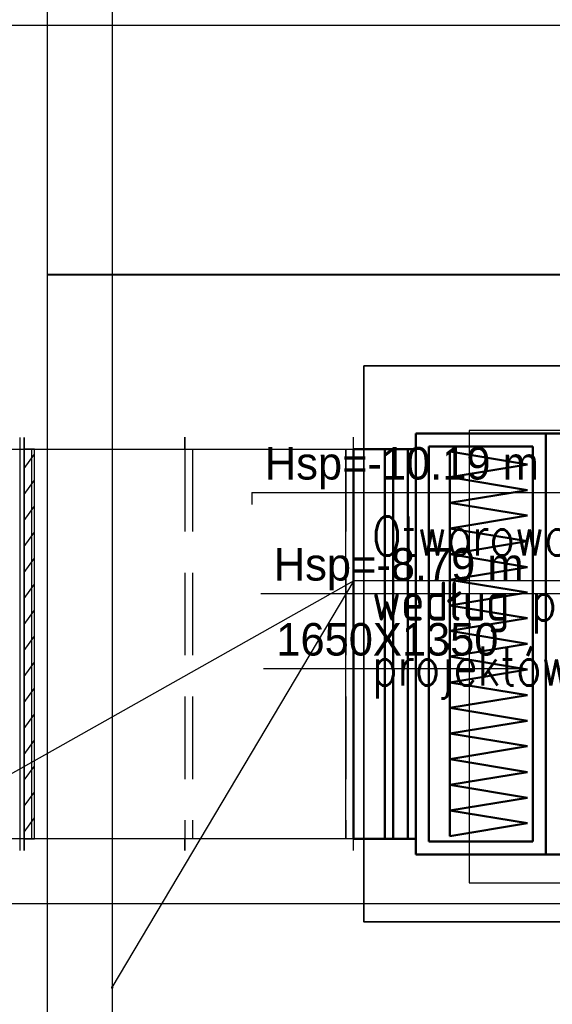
# Model space of a CAD drawing. Header units: centimetres. Extents: x -156440 to 298236, y -263599 to 81430.
# Tile 106 of 170: x 141118 to 143169, y -107249 to -103460. Entities that reach past the tile are written whole.
import ezdxf

# ---------------------------------------------------------------- set-up
doc = ezdxf.new("R2010")
doc.units = ezdxf.units.CM
doc.header["$LTSCALE"] = 50
doc.linetypes.add('01-101 Went PP Poziom -2$0$Przekrój 3a-3a$0$HIDDEN', pattern=[9.525, 6.35, -3.175])
doc.linetypes.add('Kondygnacja -2$0$HIDDEN2', pattern=[4.7625, 3.175, -1.5875])
doc.layers.get('0').update_dxf_attribs({"color": 8})
for name, color, linetype in [('01-101 Went PP Poziom -2$0$L_Nawiew', 3, 'Continuous'), ('01-101 Went PP Poziom -2$0$L_text', 2, 'Continuous'), ('01-101 Went PP Poziom -2$0$L_Wywiew', 6, 'Continuous'), ('bgde-tekst', 7, 'Continuous'), ('bgde_centrale wentylacyjne', 3, 'Continuous'), ('Kondygnacja -2$0$ARCH_INFO_OPISY', 8, 'Continuous'), ('Kondygnacja -2$0$ARCH_KONSTR_POWYŻEJ RZUTU_IST', 8, 'Kondygnacja -2$0$HIDDEN2'), ('Kondygnacja -2$0$ARCH_MUROWANE_IST', 9, 'Continuous')]:
    doc.layers.add(name, color=color, linetype=linetype)
for name, color, linetype, lineweight in [('01-101 Went PP Poziom -2$0$L_urządzenia', 1, 'Continuous', 50), ('bgde_fundamenty pod urządzenia', 7, 'Continuous', 35), ('bgde_N18', 4, 'Continuous', 40), ('Kondygnacja -2$0$_SP KORYTA', 8, 'Continuous', 25)]:
    doc.layers.add(name, color=color, linetype=linetype, lineweight=lineweight)
doc.layers.get('01-101 Went PP Poziom -2$0$L_text').off()
doc.styles.add('Kondygnacja -2$0$ROMANS-50-CM', font='romans.shx', dxfattribs={"width": 0.8, "height": 10})
doc.styles.add('Kondygnacja -2$0$Standard', font='txt')
doc.dimstyles.new('Kondygnacja -2$0$ISO-25', dxfattribs={"dimtxt": 2.5, "dimasz": 2.5, "dimexe": 1.25, "dimexo": 0.625, "dimtad": 1, "dimtxsty": 'Kondygnacja -2$0$Standard', "dimcen": 2.5, "dimadec": 0, "dimazin": 0, "dimtfac": 1, "dimtmove": 0, "dimatfit": 3, "dimfxl": 0, "dimarcsym": 0})

# ---------------------------------------------------------------- blocks, each defined once
blk = doc.blocks.new('Kondygnacja -2$0$_Dot')
at = {"color": 0, "linetype": 'ByBlock', "lineweight": -2}
blk.add_line((-0.5, 0), (-1, 0), dxfattribs=at)
at = {"color": 0, "linetype": 'ByBlock', "const_width": 0.5}
blk.add_lwpolyline([(-0.25, 0, 1), (0.25, 0, 1)], format="xyb", close=True, dxfattribs=at)
blk = doc.blocks.new('Kondygnacja -2$0$konstukcja stropu -2')
at = {"layer": 'Kondygnacja -2$0$ARCH_KONSTR_POWYŻEJ RZUTU_IST', "ltscale": 10}
blk.add_line((6835, 11575), (6285, 11575), dxfattribs=at)
blk = doc.blocks.new('*U374')
at = {"color": 0, "linetype": 'ByBlock', "lineweight": -2}
blk.add_line((-3222, 1000), (3222, 1000), dxfattribs=at)
blk = doc.blocks.new('*U371')
at = {"color": 0, "linetype": 'ByBlock', "lineweight": -2}
blk.add_line((-3222.5, 1000), (3222.5, 1000), dxfattribs=at)
blk = doc.blocks.new('01-101 Went PP Poziom -2$0$A$C0B7D4E62')
at = {"layer": '01-101 Went PP Poziom -2$0$L_urządzenia', "extrusion": (-1.22461e-16, -1, 0)}
for p, q in [((6468.95, 46417.97, -1017.5), (6468.95, 46255.97, -1017.5)), ((6468.95, 46417.97, -1005.5), (6468.95, 46417.97, -1017.5)), ((6468.95, 46417.97, -1017.5), (6518.95, 46417.97, -1017.5)), ((6468.95, 46255.97, -1005.5), (6468.95, 46417.97, -1005.5)), ((6468.95, 46417.97, -859.5), (6468.95, 46255.97, -859.5)), ((6468.95, 46417.97, -1005.5), (6468.95, 46417.97, -859.5)), ((6468.95, 46417.97, -859.5), (6518.95, 46417.97, -859.5)), ((6468.95, 46417.97, -1005.5), (6518.95, 46417.97, -1005.5)), ((6468.95, 46255.97, -859.5), (6468.95, 46417.97, -859.5)), ((6468.95, 46417.97, -713.5), (6468.95, 46255.97, -713.5)), ((6468.95, 46417.97, -859.5), (6468.95, 46417.97, -713.5)), ((6468.95, 46417.97, -713.5), (6518.95, 46417.97, -713.5)), ((6468.95, 46417.97, -859.5), (6518.95, 46417.97, -859.5)), ((6518.95, 46417.97, -1017.5), (6518.95, 46255.97, -1017.5)), ((6518.95, 46417.97, -1005.5), (6518.95, 46417.97, -1017.5)), ((6518.95, 46417.97, -1017.5), (6778.95, 46417.97, -1017.5)), ((6518.95, 46255.97, -1005.5), (6518.95, 46417.97, -1005.5)), ((6518.95, 46417.97, -713.5), (6518.95, 46255.97, -713.5)), ((6518.95, 46417.97, -1005.5), (6518.95, 46417.97, -713.5)), ((6518.95, 46417.97, -713.5), (6778.95, 46417.97, -713.5)), ((6518.95, 46417.97, -1005.5), (6778.95, 46417.97, -1005.5)), ((6518.95, 46417.97, -1017.5), (6518.95, 46255.97, -1017.5)), ((6518.95, 46417.97, -1005.5), (6518.95, 46417.97, -1017.5)), ((6518.95, 46255.97, -1005.5), (6518.95, 46417.97, -1005.5)), ((6518.95, 46417.97, -859.5), (6518.95, 46255.97, -859.5)), ((6518.95, 46417.97, -1005.5), (6518.95, 46417.97, -859.5)), ((6518.95, 46255.97, -859.5), (6518.95, 46417.97, -859.5)), ((6518.95, 46417.97, -713.5), (6518.95, 46255.97, -713.5)), ((6518.95, 46417.97, -859.5), (6518.95, 46417.97, -713.5)), ((6444.95, 46411.97, -719), (6444.95, 46261.97, -719)), ((6444.95, 46411.97, -854), (6444.95, 46261.97, -854)), ((6444.95, 46411.97, -719), (6444.95, 46411.97, -854)), ((6456.95, 46411.97, -719), (6444.95, 46411.97, -719)), ((6444.95, 46411.97, -854), (6456.95, 46411.97, -854)), ((6456.95, 46411.97, -865), (6456.95, 46261.97, -865)), ((6456.95, 46411.97, -1000), (6456.95, 46261.97, -1000)), ((6456.95, 46411.97, -865), (6456.95, 46411.97, -1000)), ((6468.95, 46411.97, -865), (6456.95, 46411.97, -865)), ((6456.95, 46411.97, -1000), (6468.95, 46411.97, -1000)), ((6456.95, 46411.97, -719), (6456.95, 46261.97, -719)), ((6456.95, 46411.97, -854), (6456.95, 46261.97, -854)), ((6456.95, 46411.97, -854), (6456.95, 46411.97, -719)), ((6456.95, 46411.97, -719), (6456.95, 46261.97, -719)), ((6456.95, 46411.97, -854), (6456.95, 46261.97, -854)), ((6456.95, 46411.97, -719), (6456.95, 46411.97, -854)), ((6468.95, 46411.97, -719), (6456.95, 46411.97, -719)), ((6456.95, 46411.97, -854), (6468.95, 46411.97, -854)), ((6460.15, 46411.97, -723.7), (6460.15, 46261.97, -723.7)), ((6460.15, 46411.97, -723.7), (6465.85, 46411.97, -729.4)), ((6460.15, 46411.97, -739.4), (6460.15, 46261.97, -739.4)), ((6460.15, 46411.97, -739.4), (6465.85, 46411.97, -733.7)), ((6460.15, 46411.97, -743.7), (6460.15, 46261.97, -743.7)), ((6460.15, 46411.97, -743.7), (6465.85, 46411.97, -749.4)), ((6460.15, 46411.97, -759.4), (6460.15, 46261.97, -759.4)), ((6460.15, 46411.97, -759.4), (6465.85, 46411.97, -753.7)), ((6460.15, 46411.97, -763.7), (6460.15, 46261.97, -763.7)), ((6460.15, 46411.97, -763.7), (6465.85, 46411.97, -769.4)), ((6460.15, 46411.97, -779.4), (6460.15, 46261.97, -779.4)), ((6460.15, 46411.97, -779.4), (6465.85, 46411.97, -773.7)), ((6460.15, 46411.97, -783.7), (6460.15, 46261.97, -783.7)), ((6460.15, 46411.97, -783.7), (6465.85, 46411.97, -789.4)), ((6460.15, 46411.97, -799.4), (6460.15, 46261.97, -799.4)), ((6460.15, 46411.97, -799.4), (6465.85, 46411.97, -793.7)), ((6460.15, 46411.97, -803.7), (6460.15, 46261.97, -803.7)), ((6460.15, 46411.97, -803.7), (6465.85, 46411.97, -809.4)), ((6460.15, 46411.97, -819.4), (6460.15, 46261.97, -819.4)), ((6460.15, 46411.97, -819.4), (6465.85, 46411.97, -813.7)), ((6460.15, 46411.97, -823.7), (6460.15, 46261.97, -823.7)), ((6460.15, 46411.97, -823.7), (6465.85, 46411.97, -829.4)), ((6460.15, 46411.97, -839.4), (6460.15, 46261.97, -839.4)), ((6460.15, 46411.97, -839.4), (6465.85, 46411.97, -833.7)), ((6460.15, 46411.97, -843.7), (6460.15, 46261.97, -843.7)), ((6460.15, 46411.97, -843.7), (6465.85, 46411.97, -849.4)), ((6465.85, 46411.97, -729.4), (6465.85, 46261.97, -729.4)), ((6465.85, 46411.97, -733.7), (6465.85, 46261.97, -733.7)), ((6465.85, 46411.97, -749.4), (6465.85, 46261.97, -749.4)), ((6465.85, 46411.97, -753.7), (6465.85, 46261.97, -753.7)), ((6465.85, 46411.97, -769.4), (6465.85, 46261.97, -769.4)), ((6465.85, 46411.97, -773.7), (6465.85, 46261.97, -773.7)), ((6465.85, 46411.97, -789.4), (6465.85, 46261.97, -789.4)), ((6465.85, 46411.97, -793.7), (6465.85, 46261.97, -793.7)), ((6465.85, 46411.97, -809.4), (6465.85, 46261.97, -809.4)), ((6465.85, 46411.97, -813.7), (6465.85, 46261.97, -813.7)), ((6465.85, 46411.97, -829.4), (6465.85, 46261.97, -829.4)), ((6465.85, 46411.97, -833.7), (6465.85, 46261.97, -833.7)), ((6465.85, 46411.97, -849.4), (6465.85, 46261.97, -849.4)), ((6468.95, 46411.97, -865), (6468.95, 46261.97, -865)), ((6468.95, 46411.97, -1000), (6468.95, 46261.97, -1000)), ((6468.95, 46411.97, -1000), (6468.95, 46411.97, -865)), ((6468.95, 46411.97, -719), (6468.95, 46261.97, -719)), ((6468.95, 46411.97, -854), (6468.95, 46261.97, -854)), ((6468.95, 46411.97, -854), (6468.95, 46411.97, -719)), ((6473.95, 46260.97, -1000.5), (6473.95, 46412.97, -1000.5)), ((6473.95, 46412.97, -864.5), (6473.95, 46260.97, -864.5)), ((6473.95, 46412.97, -1000.5), (6473.95, 46412.97, -864.5)), ((6473.95, 46412.97, -864.5), (6513.95, 46412.97, -864.5)), ((6473.95, 46412.97, -1000.5), (6513.95, 46412.97, -1000.5)), ((6473.95, 46260.97, -854.5), (6473.95, 46412.97, -854.5)), ((6473.95, 46412.97, -718.5), (6473.95, 46260.97, -718.5)), ((6473.95, 46412.97, -854.5), (6473.95, 46412.97, -718.5)), ((6473.95, 46412.97, -718.5), (6513.95, 46412.97, -718.5)), ((6473.95, 46412.97, -854.5), (6513.95, 46412.97, -854.5)), ((6513.95, 46260.97, -1000.5), (6513.95, 46412.97, -1000.5)), ((6513.95, 46412.97, -864.5), (6513.95, 46260.97, -864.5)), ((6513.95, 46412.97, -1000.5), (6513.95, 46412.97, -864.5)), ((6513.95, 46260.97, -854.5), (6513.95, 46412.97, -854.5)), ((6513.95, 46412.97, -718.5), (6513.95, 46260.97, -718.5)), ((6513.95, 46412.97, -854.5), (6513.95, 46412.97, -718.5)), ((6481.95, 46410.97, -720.5), (6511.95, 46406.07, -720.5)), ((6481.95, 46410.97, -852.5), (6511.95, 46406.07, -852.5)), ((6481.95, 46410.97, -852.5), (6481.95, 46410.97, -720.5)), ((6481.95, 46410.97, -720.5), (6481.95, 46401.17, -720.5)), ((6481.95, 46410.97, -852.5), (6481.95, 46401.17, -852.5)), ((6481.95, 46401.17, -720.5), (6511.95, 46406.07, -720.5)), ((6481.95, 46401.17, -852.5), (6511.95, 46406.07, -852.5)), ((6511.95, 46406.07, -852.5), (6511.95, 46406.07, -720.5)), ((6481.95, 46401.17, -720.5), (6511.95, 46396.17, -720.5)), ((6481.95, 46401.17, -852.5), (6511.95, 46396.17, -852.5)), ((6481.95, 46401.17, -852.5), (6481.95, 46401.17, -720.5)), ((6481.95, 46401.17, -720.5), (6481.95, 46391.27, -720.5)), ((6481.95, 46401.17, -852.5), (6481.95, 46391.27, -852.5)), ((6481.95, 46401.17, -852.5), (6481.95, 46401.17, -720.5)), ((6481.95, 46391.27, -720.5), (6511.95, 46396.17, -720.5)), ((6481.95, 46391.27, -852.5), (6511.95, 46396.17, -852.5)), ((6511.95, 46396.17, -852.5), (6511.95, 46396.17, -720.5)), ((6481.95, 46391.27, -720.5), (6511.95, 46386.37, -720.5)), ((6481.95, 46391.27, -852.5), (6511.95, 46386.37, -852.5)), ((6481.95, 46391.27, -852.5), (6481.95, 46391.27, -720.5)), ((6481.95, 46391.27, -720.5), (6481.95, 46381.37, -720.5)), ((6481.95, 46391.27, -852.5), (6481.95, 46381.37, -852.5)), ((6481.95, 46391.27, -852.5), (6481.95, 46391.27, -720.5)), ((6481.95, 46381.37, -720.5), (6511.95, 46386.37, -720.5)), ((6481.95, 46381.37, -852.5), (6511.95, 46386.37, -852.5)), ((6511.95, 46386.37, -852.5), (6511.95, 46386.37, -720.5)), ((6481.95, 46381.37, -720.5), (6511.95, 46376.47, -720.5)), ((6481.95, 46381.37, -852.5), (6511.95, 46376.47, -852.5)), ((6481.95, 46381.37, -852.5), (6481.95, 46381.37, -720.5)), ((6481.95, 46381.37, -720.5), (6481.95, 46371.57, -720.5)), ((6481.95, 46381.37, -852.5), (6481.95, 46371.57, -852.5)), ((6481.95, 46381.37, -852.5), (6481.95, 46381.37, -720.5)), ((6481.95, 46371.57, -720.5), (6511.95, 46376.47, -720.5)), ((6481.95, 46371.57, -852.5), (6511.95, 46376.47, -852.5)), ((6511.95, 46376.47, -852.5), (6511.95, 46376.47, -720.5)), ((6481.95, 46371.57, -720.5), (6511.95, 46366.57, -720.5)), ((6481.95, 46371.57, -852.5), (6511.95, 46366.57, -852.5)), ((6481.95, 46371.57, -852.5), (6481.95, 46371.57, -720.5)), ((6481.95, 46371.57, -720.5), (6481.95, 46361.67, -720.5)), ((6481.95, 46371.57, -852.5), (6481.95, 46361.67, -852.5)), ((6481.95, 46371.57, -852.5), (6481.95, 46371.57, -720.5)), ((6481.95, 46361.67, -720.5), (6511.95, 46366.57, -720.5)), ((6481.95, 46361.67, -852.5), (6511.95, 46366.57, -852.5)), ((6511.95, 46366.57, -852.5), (6511.95, 46366.57, -720.5)), ((6481.95, 46361.67, -720.5), (6511.95, 46356.77, -720.5)), ((6481.95, 46361.67, -852.5), (6511.95, 46356.77, -852.5)), ((6481.95, 46361.67, -852.5), (6481.95, 46361.67, -720.5)), ((6481.95, 46361.67, -720.5), (6481.95, 46351.77, -720.5)), ((6481.95, 46361.67, -852.5), (6481.95, 46351.77, -852.5)), ((6481.95, 46361.67, -852.5), (6481.95, 46361.67, -720.5)), ((6481.95, 46351.77, -720.5), (6511.95, 46356.77, -720.5)), ((6481.95, 46351.77, -852.5), (6511.95, 46356.77, -852.5)), ((6511.95, 46356.77, -852.5), (6511.95, 46356.77, -720.5)), ((6481.95, 46351.77, -720.5), (6511.95, 46346.87, -720.5)), ((6481.95, 46351.77, -852.5), (6511.95, 46346.87, -852.5)), ((6481.95, 46351.77, -852.5), (6481.95, 46351.77, -720.5)), ((6481.95, 46351.77, -720.5), (6481.95, 46341.97, -720.5)), ((6481.95, 46351.77, -852.5), (6481.95, 46341.97, -852.5)), ((6481.95, 46351.77, -852.5), (6481.95, 46351.77, -720.5)), ((6481.95, 46341.97, -720.5), (6511.95, 46346.87, -720.5)), ((6481.95, 46341.97, -852.5), (6511.95, 46346.87, -852.5)), ((6511.95, 46346.87, -852.5), (6511.95, 46346.87, -720.5)), ((6481.95, 46341.97, -720.5), (6511.95, 46336.97, -720.5)), ((6481.95, 46341.97, -852.5), (6511.95, 46336.97, -852.5)), ((6481.95, 46341.97, -852.5), (6481.95, 46341.97, -720.5)), ((6481.95, 46341.97, -720.5), (6481.95, 46332.07, -720.5)), ((6481.95, 46341.97, -852.5), (6481.95, 46332.07, -852.5)), ((6481.95, 46341.97, -852.5), (6481.95, 46341.97, -720.5)), ((6481.95, 46332.07, -720.5), (6511.95, 46336.97, -720.5)), ((6481.95, 46332.07, -852.5), (6511.95, 46336.97, -852.5)), ((6511.95, 46336.97, -852.5), (6511.95, 46336.97, -720.5)), ((6481.95, 46332.07, -720.5), (6511.95, 46327.17, -720.5)), ((6481.95, 46332.07, -852.5), (6511.95, 46327.17, -852.5)), ((6481.95, 46332.07, -852.5), (6481.95, 46332.07, -720.5)), ((6481.95, 46332.07, -720.5), (6481.95, 46322.17, -720.5)), ((6481.95, 46332.07, -852.5), (6481.95, 46322.17, -852.5)), ((6481.95, 46332.07, -852.5), (6481.95, 46332.07, -720.5)), ((6481.95, 46322.17, -720.5), (6511.95, 46327.17, -720.5)), ((6481.95, 46322.17, -852.5), (6511.95, 46327.17, -852.5)), ((6511.95, 46327.17, -852.5), (6511.95, 46327.17, -720.5)), ((6481.95, 46322.17, -720.5), (6511.95, 46317.27, -720.5)), ((6481.95, 46322.17, -852.5), (6511.95, 46317.27, -852.5)), ((6481.95, 46322.17, -852.5), (6481.95, 46322.17, -720.5)), ((6481.95, 46322.17, -720.5), (6481.95, 46312.37, -720.5)), ((6481.95, 46322.17, -852.5), (6481.95, 46312.37, -852.5)), ((6481.95, 46322.17, -852.5), (6481.95, 46322.17, -720.5)), ((6481.95, 46312.37, -720.5), (6511.95, 46317.27, -720.5)), ((6481.95, 46312.37, -852.5), (6511.95, 46317.27, -852.5)), ((6511.95, 46317.27, -852.5), (6511.95, 46317.27, -720.5)), ((6481.95, 46312.37, -720.5), (6511.95, 46307.37, -720.5)), ((6481.95, 46312.37, -852.5), (6511.95, 46307.37, -852.5)), ((6481.95, 46312.37, -852.5), (6481.95, 46312.37, -720.5)), ((6481.95, 46312.37, -720.5), (6481.95, 46302.47, -720.5)), ((6481.95, 46312.37, -852.5), (6481.95, 46302.47, -852.5)), ((6481.95, 46312.37, -852.5), (6481.95, 46312.37, -720.5)), ((6481.95, 46302.47, -720.5), (6511.95, 46307.37, -720.5)), ((6481.95, 46302.47, -852.5), (6511.95, 46307.37, -852.5)), ((6511.95, 46307.37, -852.5), (6511.95, 46307.37, -720.5)), ((6481.95, 46302.47, -720.5), (6511.95, 46297.57, -720.5)), ((6481.95, 46302.47, -852.5), (6511.95, 46297.57, -852.5)), ((6481.95, 46302.47, -852.5), (6481.95, 46302.47, -720.5)), ((6481.95, 46302.47, -720.5), (6481.95, 46292.57, -720.5)), ((6481.95, 46302.47, -852.5), (6481.95, 46292.57, -852.5)), ((6481.95, 46302.47, -852.5), (6481.95, 46302.47, -720.5)), ((6481.95, 46292.57, -720.5), (6511.95, 46297.57, -720.5)), ((6481.95, 46292.57, -852.5), (6511.95, 46297.57, -852.5)), ((6511.95, 46297.57, -852.5), (6511.95, 46297.57, -720.5)), ((6481.95, 46292.57, -720.5), (6511.95, 46287.67, -720.5)), ((6481.95, 46292.57, -852.5), (6511.95, 46287.67, -852.5)), ((6481.95, 46292.57, -852.5), (6481.95, 46292.57, -720.5)), ((6481.95, 46292.57, -720.5), (6481.95, 46282.77, -720.5)), ((6481.95, 46292.57, -852.5), (6481.95, 46282.77, -852.5)), ((6481.95, 46292.57, -852.5), (6481.95, 46292.57, -720.5)), ((6481.95, 46282.77, -720.5), (6511.95, 46287.67, -720.5)), ((6481.95, 46282.77, -852.5), (6511.95, 46287.67, -852.5)), ((6511.95, 46287.67, -852.5), (6511.95, 46287.67, -720.5)), ((6481.95, 46282.77, -720.5), (6511.95, 46277.77, -720.5)), ((6481.95, 46282.77, -852.5), (6511.95, 46277.77, -852.5)), ((6481.95, 46282.77, -852.5), (6481.95, 46282.77, -720.5)), ((6481.95, 46282.77, -720.5), (6481.95, 46272.87, -720.5)), ((6481.95, 46282.77, -852.5), (6481.95, 46272.87, -852.5)), ((6481.95, 46282.77, -852.5), (6481.95, 46282.77, -720.5)), ((6481.95, 46272.87, -720.5), (6511.95, 46277.77, -720.5)), ((6481.95, 46272.87, -852.5), (6511.95, 46277.77, -852.5)), ((6511.95, 46277.77, -852.5), (6511.95, 46277.77, -720.5)), ((6481.95, 46272.87, -720.5), (6511.95, 46267.97, -720.5)), ((6481.95, 46272.87, -852.5), (6511.95, 46267.97, -852.5)), ((6481.95, 46272.87, -852.5), (6481.95, 46272.87, -720.5)), ((6481.95, 46272.87, -720.5), (6481.95, 46262.97, -720.5)), ((6481.95, 46272.87, -852.5), (6481.95, 46262.97, -852.5)), ((6481.95, 46272.87, -852.5), (6481.95, 46272.87, -720.5)), ((6481.95, 46262.97, -720.5), (6511.95, 46267.97, -720.5)), ((6481.95, 46262.97, -852.5), (6511.95, 46267.97, -852.5)), ((6511.95, 46267.97, -852.5), (6511.95, 46267.97, -720.5)), ((6444.95, 46261.97, -719), (6444.95, 46261.97, -854)), ((6456.95, 46261.97, -719), (6444.95, 46261.97, -719)), ((6444.95, 46261.97, -854), (6456.95, 46261.97, -854)), ((6456.95, 46261.97, -865), (6456.95, 46261.97, -1000)), ((6468.95, 46261.97, -865), (6456.95, 46261.97, -865)), ((6456.95, 46261.97, -1000), (6468.95, 46261.97, -1000)), ((6456.95, 46261.97, -854), (6456.95, 46261.97, -719)), ((6456.95, 46261.97, -719), (6456.95, 46261.97, -854)), ((6468.95, 46261.97, -719), (6456.95, 46261.97, -719)), ((6456.95, 46261.97, -854), (6468.95, 46261.97, -854)), ((6460.15, 46261.97, -723.7), (6465.85, 46261.97, -729.4)), ((6460.15, 46261.97, -739.4), (6465.85, 46261.97, -733.7)), ((6460.15, 46261.97, -743.7), (6465.85, 46261.97, -749.4)), ((6460.15, 46261.97, -759.4), (6465.85, 46261.97, -753.7)), ((6460.15, 46261.97, -763.7), (6465.85, 46261.97, -769.4)), ((6460.15, 46261.97, -779.4), (6465.85, 46261.97, -773.7)), ((6460.15, 46261.97, -783.7), (6465.85, 46261.97, -789.4)), ((6460.15, 46261.97, -799.4), (6465.85, 46261.97, -793.7)), ((6460.15, 46261.97, -803.7), (6465.85, 46261.97, -809.4)), ((6460.15, 46261.97, -819.4), (6465.85, 46261.97, -813.7)), ((6460.15, 46261.97, -823.7), (6465.85, 46261.97, -829.4)), ((6460.15, 46261.97, -839.4), (6465.85, 46261.97, -833.7)), ((6460.15, 46261.97, -843.7), (6465.85, 46261.97, -849.4)), ((6468.95, 46261.97, -1000), (6468.95, 46261.97, -865)), ((6468.95, 46261.97, -854), (6468.95, 46261.97, -719)), ((6473.95, 46260.97, -864.5), (6473.95, 46260.97, -1000.5)), ((6473.95, 46260.97, -864.5), (6513.95, 46260.97, -864.5)), ((6473.95, 46260.97, -1000.5), (6513.95, 46260.97, -1000.5)), ((6473.95, 46260.97, -718.5), (6473.95, 46260.97, -854.5)), ((6473.95, 46260.97, -718.5), (6513.95, 46260.97, -718.5)), ((6473.95, 46260.97, -854.5), (6513.95, 46260.97, -854.5)), ((6481.95, 46262.97, -852.5), (6481.95, 46262.97, -720.5)), ((6513.95, 46260.97, -864.5), (6513.95, 46260.97, -1000.5)), ((6513.95, 46260.97, -718.5), (6513.95, 46260.97, -854.5)), ((6468.95, 46255.97, -1005.5), (6468.95, 46255.97, -1017.5)), ((6468.95, 46255.97, -1017.5), (6518.95, 46255.97, -1017.5)), ((6468.95, 46255.97, -859.5), (6468.95, 46255.97, -1005.5)), ((6468.95, 46255.97, -859.5), (6518.95, 46255.97, -859.5)), ((6468.95, 46255.97, -1005.5), (6518.95, 46255.97, -1005.5)), ((6468.95, 46255.97, -713.5), (6468.95, 46255.97, -859.5)), ((6468.95, 46255.97, -713.5), (6518.95, 46255.97, -713.5)), ((6468.95, 46255.97, -859.5), (6518.95, 46255.97, -859.5)), ((6518.95, 46255.97, -1005.5), (6518.95, 46255.97, -1017.5)), ((6518.95, 46255.97, -1017.5), (6778.95, 46255.97, -1017.5)), ((6518.95, 46255.97, -713.5), (6518.95, 46255.97, -1005.5)), ((6518.95, 46255.97, -713.5), (6778.95, 46255.97, -713.5)), ((6518.95, 46255.97, -1005.5), (6778.95, 46255.97, -1005.5)), ((6518.95, 46255.97, -1005.5), (6518.95, 46255.97, -1017.5)), ((6518.95, 46255.97, -859.5), (6518.95, 46255.97, -1005.5)), ((6518.95, 46255.97, -713.5), (6518.95, 46255.97, -859.5))]:
    blk.add_line(p, q, dxfattribs=at)
blk = doc.blocks.new('*U299')
at = {"linetype": 'Continuous', "lineweight": -2}
for p, q in [((-325, 0, 794.8), (-325, 0, 795)), ((325, 0, 750), (325, 0, 749.8)), ((325, 0, 795), (325, 0, 750)), ((325, 0, -750.2), (325, 0, -795))]:
    blk.add_line(p, q, dxfattribs=at)
at = {"color": 0, "linetype": 'ByBlock', "lineweight": -2}
for p, q in [((-295, 0, 750), (-325, 0, 750)), ((295, 0, 750), (-295, 0, 750)), ((325, 0, 750), (295, 0, 750))]:
    blk.add_line(p, q, dxfattribs=at)
at = {"linetype": 'Continuous', "lineweight": -3}
for p, q in [((-295, 0, 749.8), (-295, 0, 750)), ((295, 0, 749.8), (295, 0, 750))]:
    blk.add_line(p, q, dxfattribs=at)
at = {"layer": '01-101 Went PP Poziom -2$0$L_Wywiew', "linetype": '01-101 Went PP Poziom -2$0$Przekrój 3a-3a$0$HIDDEN', "lineweight": -3}
for p, q in [((-325, 0, 750), (-325, 0, -750)), ((-295, 0, 749.8), (-295, 0, -750)), ((295, 0, 749.8), (295, 0, -750)), ((325, 0, 749.8), (325, 0, -750)), ((-325, 0, -750), (-295, 0, -750)), ((-295, 0, -750), (295, 0, -750)), ((295, 0, -750), (325, 0, -750))]:
    blk.add_line(p, q, dxfattribs=at)
blk = doc.blocks.new('*U298')
at = {"linetype": 'Continuous', "lineweight": -2}
for p, q in [((-1142.5, 0, 749.8), (-1142.5, 0, 795)), ((1142.5, 0, 750), (1142.5, 0, -750)), ((1142.5, 0, 795), (1142.5, 0, 750)), ((-1142.5, 0, -795), (-1142.5, 0, -750.2)), ((1142.5, 0, -750), (1142.5, 0, -795))]:
    blk.add_line(p, q, dxfattribs=at)
at = {"color": 0, "linetype": 'ByBlock', "lineweight": -2}
for p, q in [((1142.5, 0, 750), (-1142.4, 0, 750)), ((-523.4, 0, -750), (1142.5, 0, -750))]:
    blk.add_line(p, q, dxfattribs=at)
at = {"linetype": 'Continuous', "lineweight": -3}
for p, q in [((-1112.5, 0, 749.8), (-1112.5, 0, 750)), ((1112.5, 0, -750), (1112.5, 0, 750))]:
    blk.add_line(p, q, dxfattribs=at)
at = {"layer": '01-101 Went PP Poziom -2$0$L_Wywiew', "linetype": '01-101 Went PP Poziom -2$0$Przekrój 3a-3a$0$HIDDEN', "lineweight": -3}
blk.add_line((-1142.4, 0, -750), (-523.4, 0, -750), dxfattribs=at)
blk = doc.blocks.new('*U297')
at = {"linetype": 'Continuous', "lineweight": -2}
for p, q in [((-634.5, 0, 750), (-634.5, 0, 795)), ((-634.5, 0, -750), (-634.5, 0, 750)), ((634.5, 0, 750), (634.5, 0, -750)), ((634.5, 0, 795), (634.5, 0, 750)), ((-634.5, 0, -795), (-634.5, 0, -750)), ((634.5, 0, -750), (634.5, 0, -795))]:
    blk.add_line(p, q, dxfattribs=at)
at = {"color": 0, "linetype": 'ByBlock', "lineweight": -2}
for p, q in [((634.5, 0, 750), (-634.5, 0, 750)), ((-634.5, 0, -750), (634.5, 0, -750))]:
    blk.add_line(p, q, dxfattribs=at)
at = {"linetype": 'Continuous', "lineweight": -3}
for p, q in [((-604.5, 0, -750), (-604.5, 0, 750)), ((604.5, 0, -750), (604.5, 0, 750))]:
    blk.add_line(p, q, dxfattribs=at)
blk = doc.blocks.new('*U296')
at = {"color": 0, "linetype": 'ByBlock', "lineweight": -2}
for p, q in [((-15, 0, 795), (-15, 0, -795)), ((0, 0, -750), (0, 0, -795)), ((0, 0, 750), (0, 0, -750)), ((40, 0, -750), (0, 0, -750)), ((40, 0, 750), (40, 0, -750)), ((0, 0, 795), (0, 0, 750)), ((0, 0, 750), (40, 0, 750))]:
    blk.add_line(p, q, dxfattribs=at)
at = {"linetype": 'Continuous', "lineweight": -3}
for p, q in [((0, 0, -675), (40, 0, -730)), ((0, 0, -575), (40, 0, -630)), ((0, 0, -475), (40, 0, -530)), ((0, 0, -375), (40, 0, -430)), ((0, 0, -275), (40, 0, -330)), ((0, 0, -175), (40, 0, -230)), ((0, 0, -75), (40, 0, -130)), ((0, 0, 25), (40, 0, -30)), ((0, 0, 125), (40, 0, 70)), ((0, 0, 225), (40, 0, 170)), ((0, 0, 325), (40, 0, 270)), ((0, 0, 425), (40, 0, 370)), ((0, 0, 525), (40, 0, 470)), ((0, 0, 625), (40, 0, 570)), ((0, 0, 725), (40, 0, 670))]:
    blk.add_line(p, q, dxfattribs=at)
blk = doc.blocks.new('*a629')
at = {"layer": 'bgde-tekst'}
blk.add_line((0, 0), (1320.8, 0), dxfattribs=at)
blk = doc.blocks.new('*a650')
at = {"layer": 'bgde-tekst'}
blk.add_line((0, 0), (1300, 0), dxfattribs=at)
blk = doc.blocks.new('*a697')
at = {"layer": 'bgde-tekst'}
blk.add_line((0, 0), (1008.3, 0), dxfattribs=at)

msp = doc.modelspace()

# ---------------------------------------------------------------- linework, layer by layer
at = {"layer": 'bgde-tekst'}
for points in [[(142012.035, -105279.324), (142012.035, -105326.001), (142012.035, -105326.001)], [(142046.437, -105668.214), (142046.437, -105668.214), (142046.437, -105668.214)], [(142056.052, -105956.833), (142056.052, -105956.833), (142056.052, -105956.833)]]:
    msp.add_lwpolyline(points, dxfattribs=at)
at = {"layer": 'bgde_centrale wentylacyjne'}
msp.add_lwpolyline([(142848.669, -106781.097), (148038.669, -106781.097), (148038.669, -105041.097), (142848.669, -105041.097)], close=True, dxfattribs=at)
at = {"layer": 'bgde_fundamenty pod urządzenia', "elevation": -12355}
msp.add_lwpolyline([(148843.669, -104791.935), (142443.602, -104791.935), (142443.602, -106931.935), (148843.669, -106931.935)], close=True, dxfattribs=at)
at = {"layer": 'bgde_N18'}
msp.add_line((152858.684, -104441.769), (141224.241, -104441.769), dxfattribs=at)
at = {"layer": 'Kondygnacja -2$0$ARCH_MUROWANE_IST', "ltscale": 4}
for p, q in [((141224.241, -97131.769, -3480), (141224.241, -112889.129, -3480)), ((141474.241, -103356.769, -3480), (141474.241, -109106.769, -3480))]:
    msp.add_line(p, q, dxfattribs=at)

# ---------------------------------------------------------------- block references
at = {"layer": '01-101 Went PP Poziom -2$0$L_Nawiew', "linetype": 'Continuous', "extrusion": (0, -1, 8.09131e-13)}
msp.add_blockref('*U296', (141134.712, -7920, 105862.097), dxfattribs=at)
at = {"layer": '01-101 Went PP Poziom -2$0$L_Nawiew', "linetype": 'Continuous', "extrusion": (-1.22465e-16, 1, -8.09131e-13)}
msp.add_blockref('*U297', (-141769.102, -7920, -105862.097), dxfattribs=at)
at = {"layer": '01-101 Went PP Poziom -2$0$L_Nawiew', "linetype": 'Continuous', "extrusion": (-1.22465e-16, 0, -1)}
msp.add_blockref('*U374', (-143030.989, -107862.101, 9204.945), dxfattribs=at)
at = {"layer": '01-101 Went PP Poziom -2$0$L_text', "xscale": 10, "yscale": 10, "zscale": 10}
msp.add_blockref('01-101 Went PP Poziom -2$0$A$C0B7D4E62', (77954.131, -569231.769), dxfattribs=at)
at = {"layer": '01-101 Went PP Poziom -2$0$L_Wywiew', "linetype": 'Continuous', "extrusion": (-1.22465e-16, 1, -8.09131e-13)}
msp.add_blockref('*U298', (-140611.214, -9355.301, -105861.935), dxfattribs=at)
at = {"layer": '01-101 Went PP Poziom -2$0$L_Wywiew', "linetype": 'Continuous', "extrusion": (-1.22465e-16, 1, -9.05831e-13)}
msp.add_blockref('*U299', (-142078.602, -9380, -105861.935), dxfattribs=at)
at = {"layer": '01-101 Went PP Poziom -2$0$L_Wywiew', "linetype": 'Continuous', "extrusion": (-1.22465e-16, 0, -1)}
msp.add_blockref('*U371', (-143031.028, -107862.15, 8019.48), dxfattribs=at)
at = {"layer": 'bgde-tekst'}
for name, p in [('*a629', (142012.035, -105279.324)), ('*a650', (142046.437, -105668.214)), ('*a697', (142056.052, -105956.833))]:
    msp.add_blockref(name, p, dxfattribs=at)
at = {"layer": 'Kondygnacja -2$0$_SP KORYTA', "xscale": 10, "yscale": 10, "zscale": 10}
msp.add_blockref('Kondygnacja -2$0$konstukcja stropu -2', (77424.241, -219231.769, -3480), dxfattribs=at)

# ---------------------------------------------------------------- texts
at = {"layer": 'bgde-tekst'}
for s, p in [('Hsp=-10.19 m ', (142062.035, -105229.324)), ('Hsp=-8.79 m ', (142096.437, -105618.214)), ('1650X1350', (142106.052, -105906.833))]:
    msp.add_text(s, height=125, dxfattribs=at).set_placement(p)
at = {"layer": 'Kondygnacja -2$0$ARCH_INFO_OPISY', "insert": (142474.448, -105372.294, -3480), "char_height": 150, "width": 3279.47266, "attachment_point": 1, "style": 'Kondygnacja -2$0$ROMANS-50-CM'}
msp.add_mtext('Otworowanie w ścianach szachtu według projektu wykonawczego i projektów branżowych', dxfattribs=at)

# ---------------------------------------------------------------- leaders
at = {"layer": 'Kondygnacja -2$0$ARCH_INFO_OPISY'}
for points in [[(139624.241, -107184.36, -3480), (142405.457, -105618.52, -3480), (145679.939, -105618.52, -3480)], [(141474.241, -107184.36, -3480), (142405.457, -105618.52, -3480), (145679.939, -105618.52, -3480)]]:
    msp.add_leader(points, dimstyle='Kondygnacja -2$0$ISO-25', override={"dimscale": 5, "dimasz": 2, "dimtad": 0, "dimldrblk": 'Kondygnacja -2$0$_Dot'}, dxfattribs=at)

doc.saveas('drawing.dxf')
